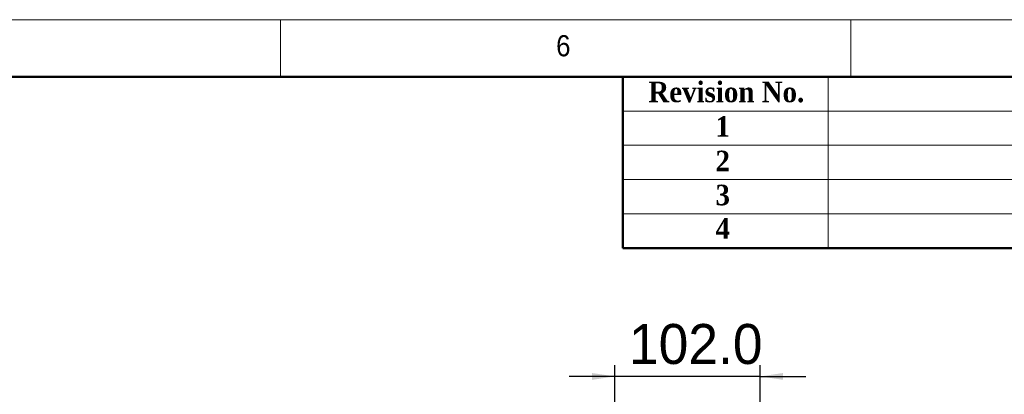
# Model space of a CAD drawing. Header units: millimetres. Extents: x 40 to 3320, y 40 to 2336.
# Tile 11 of 12: x 1897 to 2588, y 2073 to 2336. Entities that reach past the tile are written whole.
import ezdxf

# ---------------------------------------------------------------- set-up
doc = ezdxf.new("R2010")
doc.units = ezdxf.units.MM
doc.header["$LTSCALE"] = 8
doc.layers.add('黑色实线', color=7, linetype='Continuous')
doc.styles.add('SLDTEXTSTYLE1', font='Gothic.ttf', dxfattribs={"width": 0.913})
doc.styles.add('SLDTEXTSTYLE2', font='timesbd.ttf', dxfattribs={"width": 0.933})
doc.styles.add('SLDTEXTSTYLE8', font='txt')
doc.dimstyles.new('SLDDIMSTYLE0', dxfattribs={"dimtxt": 28, "dimasz": 16, "dimexe": 0, "dimexo": 0.0625, "dimgap": 7, "dimtad": 2, "dimdec": 1, "dimrnd": 1e-09, "dimzin": 4, "dimdsep": 46, "dimtxsty": 'SLDTEXTSTYLE8', "dimsah": 1, "dimcen": 0.09, "dimadec": 0, "dimazin": 1, "dimtfac": 1, "dimtdec": 1, "dimtmove": 0, "dimatfit": 0, "dimfxl": 0, "dimfrac": 2, "dimtolj": 1, "dimtzin": 12, "dimarcsym": 0})

# ---------------------------------------------------------------- blocks, each defined once
blk = doc.blocks.new('_D_15')
at = {"layer": '黑色实线'}
for p, q in [((2314.51, 1956.11), (2314.51, 2094.01)), ((2416.51, 1956.11), (2416.51, 2094.01)), ((2314.51, 2086.01), (2282.51, 2086.01)), ((2416.51, 2086.01), (2314.51, 2086.01)), ((2416.51, 2086.01), (2448.51, 2086.01))]:
    blk.add_line(p, q, dxfattribs=at)
for points in [[(2314.51, 2086.01), (2298.51, 2088.41), (2298.51, 2083.61)], [(2416.51, 2086.01), (2432.51, 2083.61), (2432.51, 2088.41)]]:
    blk.add_solid(points, dxfattribs=at)
at = {"layer": '黑色实线', "insert": (2324.4, 2122.75), "char_height": 28, "attachment_point": 1, "style": 'SLDTEXTSTYLE8'}
blk.add_mtext('102.0', dxfattribs=at)

msp = doc.modelspace()

# ---------------------------------------------------------------- linework, layer by layer
at = {"color": 7, "linetype": 'Continuous', "lineweight": 18}
for p, q in [((3320, 2336), (40, 2336)), ((2080, 2296), (2080, 2336)), ((2480, 2336), (2480, 2296)), ((80, 2296), (3280, 2296)), ((2464, 2296), (2464, 2176)), ((2320, 2272), (3280, 2272)), ((2320, 2248), (3280, 2248)), ((2320, 2224), (3280, 2224)), ((2320, 2200), (3280, 2200))]:
    msp.add_line(p, q, dxfattribs=at)
at = {"color": 7, "linetype": 'Continuous', "lineweight": 50}
for p, q in [((3280, 2296), (80, 2296)), ((2320, 2296), (2320, 2176)), ((3280, 2176), (2320, 2176))]:
    msp.add_line(p, q, dxfattribs=at)

# ---------------------------------------------------------------- texts
at = {"color": 7, "linetype": 'Continuous', "lineweight": 0, "attachment_point": 1}
for s, insert, char_height, style in [('6', (2273.3333333, 2325.1704848), 14.8166667, 'SLDTEXTSTYLE1'), ('Revision No.', (2337.9920233, 2292.5852783), 14.4, 'SLDTEXTSTYLE2'), ('1', (2385.098183, 2268.3996922), 14.4, 'SLDTEXTSTYLE2'), ('2', (2385.098183, 2244.2041255), 14.4, 'SLDTEXTSTYLE2'), ('3', (2385.098183, 2220.3615997), 14.4, 'SLDTEXTSTYLE2'), ('4', (2385.098183, 2196.9306144), 14.4, 'SLDTEXTSTYLE2')]:
    msp.add_mtext(s, dxfattribs=dict(at, insert=insert, char_height=char_height, style=style))

# ---------------------------------------------------------------- dimensions: what is measured, and where the dimension line sits
at = {"layer": '黑色实线'}
dim = msp.add_linear_dim(base=(2314.5144678, 2086.0146521), p1=(2416.5144678, 1945.9473757), p2=(2314.5144678, 1945.9473757), dimstyle='SLDDIMSTYLE0', dxfattribs=at)
dim.commit()
dim.dimension.update_dxf_attribs({"geometry": '_D_15', "text_midpoint": (2369.0064711, 2086.0146521), "dimtype": 160})

doc.saveas('drawing.dxf')
